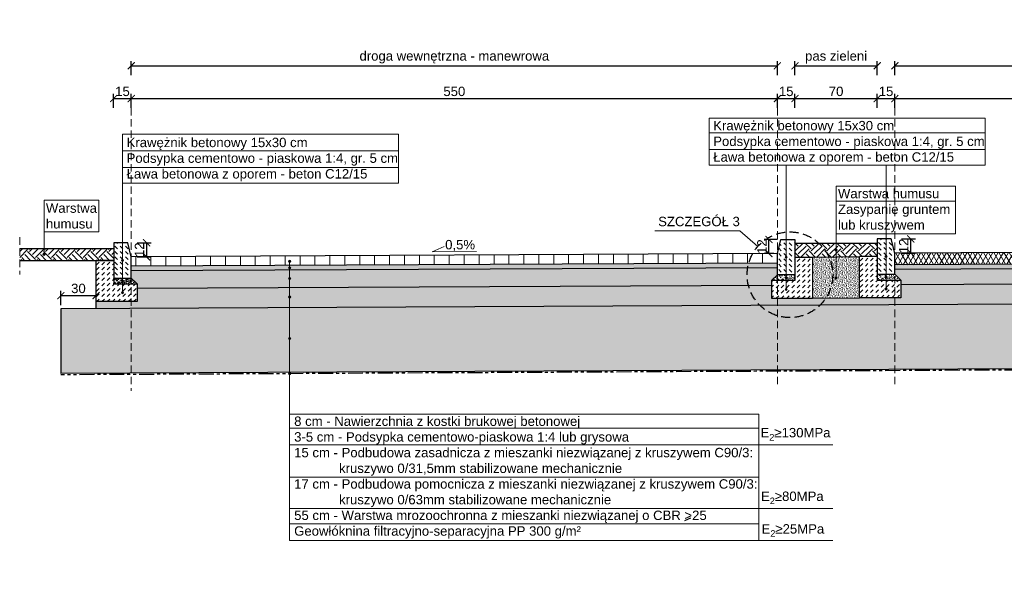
# Model space of a CAD drawing. Header units: millimetres. Extents: x 2246 to 7939, y 16487 to 37554.
# Tile 1 of 7: x 2246 to 3085, y 36388 to 36856. Entities that reach past the tile are written whole.
import ezdxf

# ---------------------------------------------------------------- set-up
doc = ezdxf.new("R2010")
doc.units = ezdxf.units.MM
doc.linetypes.add('DASHED', pattern=[19.05, 12.7, -6.35])
doc.linetypes.add('PHANTOM', pattern=[63.5, 31.75, -6.35, 6.35, -6.35, 6.35, -6.35])
for name, color, linetype, lineweight in [('__wymiary', 7, 'Continuous', 0), ('kreskowanie', 7, 'Continuous', 0), ('MGB_JT_TABELA', 7, 'Continuous', 30), ('opisy', 7, 'Continuous', 0), ('WARSTWY', 7, 'Continuous', 0)]:
    doc.layers.add(name, color=color, linetype=linetype, lineweight=lineweight)
doc.styles.get("Standard").update_dxf_attribs({"font": 'arial.ttf'})
doc.dimstyles.new('ISO-25', dxfattribs={"dimtxt": 8, "dimasz": 6, "dimexe": 4, "dimexo": 3, "dimgap": 2, "dimtad": 1, "dimtxsty": 'Standard', "dimblk": 'ARCHTICK', "dimcen": 5, "dimadec": 0, "dimazin": 0, "dimtfac": 1, "dimtmove": 0, "dimatfit": 3, "dimfxl": 8, "dimfxlon": 1, "dimarcsym": 0})
pattern_1 = [(37.5, (5888.6352, 26047.6487), (-0.08000156, 2.4470662), [0, -1.9304, 0, -2.159, 0, -2.06375]), (7.5, (5888.6352, 26047.6487), (2.2476164, 3.5841255), [0, -1.0414, 0, -1.7399, 0, -0.66675]), (-32.5, (5887.073, 26047.6487), (3.95496185, 0.00718592), [0, -0.635, 0, -2.286, 0, -2.9845]), (-42.5, (5887.073, 26047.6487), (3.8177823, 1.1146466), [0, -0.3175, 0, -1.4986, 0, -1.7145])]
pattern_2 = [(50, (5888.635, 26047.6487), (7.2873868, -0.6375634), [0.762, -8.382]), (355, (5888.635, 26047.649), (-1.409737, 7.642274), [0.6096, -6.7056234]), (100.451445, (5889.2425, 26047.5956), (5.87765, 7.00471), [0.6476004, -7.12361]), (46.1842, (5888.635, 26049.681), (10.8431616, -1.681693), [1.143, -12.573]), (96.63556, (5889.539, 26049.541), (9.496165, 9.897045), [0.971401, -10.685424]), (351.18415, (5888.635, 26049.681), (9.496165, 9.897045), [0.914399, -10.058389]), (21, (5889.651, 26049.1727), (6.0645757, -4.090608), [0.762, -8.382]), (326, (5889.651, 26049.173), (2.472081, 7.3675186), [0.6096, -6.7056]), (71.451445, (5890.1566, 26048.832), (8.5366568, 3.2769108), [0.6476004, -7.1235975]), (37.5, (5888.6352, 26047.6487), (0.1235441, 3.38220155), [0, -6.62432, 0, -6.8072, 0, -6.731]), (7.5, (5888.635, 26047.6487), (2.6727865, 4.007223), [0, -3.88112, 0, -6.47192, 0, -2.5654]), (-32.5, (5886.3695, 26047.6487), (5.4236238, -0.22914976), [0, -2.54, 0, -7.9248, 0, -10.5156]), (-42.5, (5885.3535, 26047.6487), (5.9251673, 1.0170596), [0, -3.302, 0, -5.26288, 0, -7.4676])]
pattern_3 = [(228.0127875, (5895.9504, 26057.8087), (-81.280000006, -91.439999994), [1.366886, -135.321935]), (184.969741, (5895.03598, 26056.7927), (121.919999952, 10.160000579), [2.345619, -232.216196]), (132.510447, (5892.6992, 26056.5895), (101.600000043, -111.75999996), [1.653926, -163.738891]), (267.273689, (5888.73678, 26054.0495), (10.160000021, 203.199999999), [2.136018, -211.46575]), (292.833654, (5888.63518, 26051.9159), (-50.800000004, 121.919999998), [2.094535, -207.359231]), (357.273689, (5889.44798, 26049.9855), (-203.199999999, 10.160000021), [2.136018, -211.46575]), (37.6942405, (5891.58158, 26049.8839), (-132.079999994, -101.600000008), [2.824775, -279.652461]), (72.2553284, (5893.81678, 26051.6111), (71.120000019, 223.519999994), [2.666878, -264.021026]), (121.4295656, (5894.62957, 26054.1511), (-81.280000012, 132.079999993), [2.143252, -212.182183]), (175.236358, (5893.512, 26055.9799), (111.76, -10.16000002), [2.446853, -119.895748]), (222.3974378, (5891.07358, 26056.1831), (-121.919999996, -111.760000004), [3.164312, -313.26709]), (138.814075, (5898.7952, 26053.9479), (-71.119999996, 60.960000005), [1.080018, -106.922263]), (171.4692344, (5897.9824, 26054.6591), (132.080000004, -20.319999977), [2.054728, -203.418556]), (225, (5895.9504, 26054.964), (-1e-15, -10.16), [1.436837, -12.931572]), (203.19859, (5895.2392, 26056.1831), (50.8, 20.32), [0.773765, -76.6024895]), (291.80141, (5894.528, 26055.8783), (-10.16, 30.48), [1.0942625, -53.619012]), (30.963757, (5894.9344, 26054.8623), (30.48, 20.32), [1.777279, -57.465193]), (161.56505, (5896.4584, 26055.7767), (20.32, -10.16), [1.285149, -30.8435925]), (16.3895403, (5888.6352, 26055.8783), (101.6, 30.48), [1.800352, -178.235307]), (70.346176, (5890.3624, 26056.3863), (-40.640000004, -111.76), [1.510396, -149.528863]), (293.19859, (5896.4584, 26057.8087), (-20.32, 50.8), [1.54752, -75.828734]), (343.6104597, (5897.068, 26056.3863), (-101.600000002, 30.479999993), [1.800352, -178.235307]), (339.443955, (5888.6352, 26049.5791), (-50.8, 20.32), [1.736141, -85.070937]), (294.7751406, (5890.2608, 26048.9695), (-50.80000006, 111.759999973), [1.4546885, -144.0143735]), (66.80141, (5896.56, 26047.6487), (20.32, 50.8), [1.54752, -75.828734]), (17.3540246, (5897.1696, 26049.0711), (-132.079999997, -40.64000001), [1.703131, -168.609504]), (69.443955, (5891.5816, 26047.6487), (-20.32, -50.8), [0.86807, -85.939008]), (101.309932, (5895.9504, 26047.6487), (-10.16, 40.64), [0.518058, -51.28798]), (165.963757, (5895.8488, 26048.1567), (30.48, -10.16), [2.094535, -39.796218]), (186.009006, (5893.8168, 26048.6647), (101.6, 10.160000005), [1.941068, -192.165459]), (303.690068, (5894.9344, 26053.948), (-10.16, 20.32), [1.4652955, -35.167105]), (353.1572266, (5895.74718, 26052.7287), (172.720000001, -20.319999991), [2.558227, -253.264036]), (60.945396, (5898.2872, 26052.4239), (-40.64, -71.12), [1.046033, -103.557569]), (90, (5898.795, 26053.338), (-10.16, 10.16), [0.6096, -9.5504]), (120.256437, (5893.6136, 26048.9695), (40.639999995, -71.120000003), [1.411468, -139.735763]), (48.0127875, (5892.9024, 26050.1887), (81.280000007, 91.439999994), [2.7337715, -133.955049]), (0, (5894.731, 26052.221), (10.16, 10.16), [2.6416, -7.5184]), (325.3048465, (5897.3728, 26052.2207), (101.60000004, -71.119999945), [1.606438, -159.037267]), (254.054604, (5898.6936, 26051.3063), (-10.16, -40.64), [1.479316, -72.4866]), (207.6459754, (5898.28718, 26049.8839), (-193.040000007, -101.599999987), [2.40858, -238.449858]), (175.4260787, (5896.15358, 26048.7663), (-132.08, 10.16), [2.548118, -252.263386])]
pattern_4 = [(45, (5888.635, 26047.6487), (-3.367596, 3.367596), []), (45, (5892.003, 26047.6487), (-3.367596, 3.367596), [0, -4.7625])]

# ---------------------------------------------------------------- blocks, each defined once
blk = doc.blocks.new('_ArchTick')
at = {"color": 0, "linetype": 'ByBlock', "const_width": 0.15}
blk.add_lwpolyline([(-0.5, -0.5), (0.5, 0.5)], dxfattribs=at)
blk = doc.blocks.new('*D1947')
at = {"layer": '__wymiary', "color": 0, "lineweight": -2}
for p, q in [((2281.37, 36613.34), (2281.37, 36625.34)), ((2281.37, 36621.34), (2311.37, 36621.34)), ((2311.37, 36613.34), (2311.37, 36625.34))]:
    blk.add_line(p, q, dxfattribs=at)
at = {"layer": 'Defpoints', "color": 0}
for p in [(2311.37, 36621.34), (2281.37, 36610.08), (2311.37, 36610.18)]:
    blk.add_point(p, dxfattribs=at)
at = {"layer": '__wymiary', "color": 0, "linetype": 'ByBlock', "lineweight": -2, "xscale": 6, "yscale": 6, "zscale": 6, "rotation": 180}
blk.add_blockref('_ArchTick', (2281.37, 36621.34), dxfattribs=at)
at = {"layer": '__wymiary', "color": 0, "linetype": 'ByBlock', "lineweight": -2, "xscale": 6, "yscale": 6, "zscale": 6}
blk.add_blockref('_ArchTick', (2311.37, 36621.34), dxfattribs=at)
at = {"layer": '__wymiary', "color": 0, "insert": (2296.37, 36627.43), "char_height": 8, "attachment_point": 5}
blk.add_mtext('30', dxfattribs=at)
blk = doc.blocks.new('*D1952')
at = {"layer": '__wymiary', "color": 0, "lineweight": -2}
for p, q in [((2326.37, 36780.9), (2326.37, 36792.9)), ((2326.37, 36788.9), (2341.37, 36788.9)), ((2341.37, 36780.9), (2341.37, 36792.9))]:
    blk.add_line(p, q, dxfattribs=at)
at = {"layer": 'Defpoints', "color": 0}
for p in [(2341.37, 36788.9), (2326.37, 36666.33), (2341.37, 36654.33)]:
    blk.add_point(p, dxfattribs=at)
at = {"layer": '__wymiary', "color": 0, "linetype": 'ByBlock', "lineweight": -2, "xscale": 6, "yscale": 6, "zscale": 6, "rotation": 180}
blk.add_blockref('_ArchTick', (2326.37, 36788.9), dxfattribs=at)
at = {"layer": '__wymiary', "color": 0, "linetype": 'ByBlock', "lineweight": -2, "xscale": 6, "yscale": 6, "zscale": 6}
blk.add_blockref('_ArchTick', (2341.37, 36788.9), dxfattribs=at)
at = {"layer": '__wymiary', "color": 0, "insert": (2333.87, 36794.98), "char_height": 8, "attachment_point": 5}
blk.add_mtext('15', dxfattribs=at)
blk = doc.blocks.new('*D1953')
at = {"layer": '__wymiary', "color": 0, "lineweight": -2}
for p, q in [((2341.37, 36780.9), (2341.37, 36792.9)), ((2341.37, 36788.9), (2891.37, 36788.9)), ((2891.37, 36780.9), (2891.37, 36792.9))]:
    blk.add_line(p, q, dxfattribs=at)
at = {"layer": 'Defpoints', "color": 0}
for p in [(2891.37, 36788.9), (2341.37, 36654.33), (2891.37, 36657.08)]:
    blk.add_point(p, dxfattribs=at)
at = {"layer": '__wymiary', "color": 0, "linetype": 'ByBlock', "lineweight": -2, "xscale": 6, "yscale": 6, "zscale": 6, "rotation": 180}
blk.add_blockref('_ArchTick', (2341.37, 36788.9), dxfattribs=at)
at = {"layer": '__wymiary', "color": 0, "linetype": 'ByBlock', "lineweight": -2, "xscale": 6, "yscale": 6, "zscale": 6}
blk.add_blockref('_ArchTick', (2891.37, 36788.9), dxfattribs=at)
at = {"layer": '__wymiary', "color": 0, "insert": (2616.37, 36794.98), "char_height": 8, "attachment_point": 5}
blk.add_mtext('550', dxfattribs=at)
blk = doc.blocks.new('*D1954')
at = {"layer": '__wymiary', "color": 0, "lineweight": -2}
for p, q in [((2891.37, 36780.9), (2891.37, 36792.9)), ((2891.37, 36788.9), (2906.37, 36788.9)), ((2906.37, 36780.9), (2906.37, 36792.9))]:
    blk.add_line(p, q, dxfattribs=at)
at = {"layer": 'Defpoints', "color": 0}
for p in [(2906.37, 36788.9), (2906.37, 36669.08), (2891.37, 36657.08)]:
    blk.add_point(p, dxfattribs=at)
at = {"layer": '__wymiary', "color": 0, "linetype": 'ByBlock', "lineweight": -2, "xscale": 6, "yscale": 6, "zscale": 6, "rotation": 180}
blk.add_blockref('_ArchTick', (2891.37, 36788.9), dxfattribs=at)
at = {"layer": '__wymiary', "color": 0, "linetype": 'ByBlock', "lineweight": -2, "xscale": 6, "yscale": 6, "zscale": 6}
blk.add_blockref('_ArchTick', (2906.37, 36788.9), dxfattribs=at)
at = {"layer": '__wymiary', "color": 0, "insert": (2898.87, 36794.98), "char_height": 8, "attachment_point": 5}
blk.add_mtext('15', dxfattribs=at)
blk = doc.blocks.new('*D1955')
at = {"layer": '__wymiary', "color": 0, "lineweight": -2}
for p, q in [((2906.37, 36780.9), (2906.37, 36792.9)), ((2906.37, 36788.9), (2976.37, 36788.9)), ((2976.37, 36780.9), (2976.37, 36792.9))]:
    blk.add_line(p, q, dxfattribs=at)
at = {"layer": 'Defpoints', "color": 0}
for p in [(2976.37, 36788.9), (2906.37, 36669.08), (2976.37, 36669.58)]:
    blk.add_point(p, dxfattribs=at)
at = {"layer": '__wymiary', "color": 0, "linetype": 'ByBlock', "lineweight": -2, "xscale": 6, "yscale": 6, "zscale": 6, "rotation": 180}
blk.add_blockref('_ArchTick', (2906.37, 36788.9), dxfattribs=at)
at = {"layer": '__wymiary', "color": 0, "linetype": 'ByBlock', "lineweight": -2, "xscale": 6, "yscale": 6, "zscale": 6}
blk.add_blockref('_ArchTick', (2976.37, 36788.9), dxfattribs=at)
at = {"layer": '__wymiary', "color": 0, "insert": (2941.37, 36794.98), "char_height": 8, "attachment_point": 5}
blk.add_mtext('70', dxfattribs=at)
blk = doc.blocks.new('*D1956')
at = {"layer": '__wymiary', "color": 0, "lineweight": -2}
for p, q in [((2976.37, 36780.9), (2976.37, 36792.9)), ((2976.37, 36788.9), (2991.37, 36788.9)), ((2991.37, 36780.9), (2991.37, 36792.9))]:
    blk.add_line(p, q, dxfattribs=at)
at = {"layer": 'Defpoints', "color": 0}
for p in [(2991.37, 36788.9), (2976.37, 36669.58), (2991.37, 36657.58)]:
    blk.add_point(p, dxfattribs=at)
at = {"layer": '__wymiary', "color": 0, "linetype": 'ByBlock', "lineweight": -2, "xscale": 6, "yscale": 6, "zscale": 6, "rotation": 180}
blk.add_blockref('_ArchTick', (2976.37, 36788.9), dxfattribs=at)
at = {"layer": '__wymiary', "color": 0, "linetype": 'ByBlock', "lineweight": -2, "xscale": 6, "yscale": 6, "zscale": 6}
blk.add_blockref('_ArchTick', (2991.37, 36788.9), dxfattribs=at)
at = {"layer": '__wymiary', "color": 0, "insert": (2983.87, 36794.98), "char_height": 8, "attachment_point": 5}
blk.add_mtext('15', dxfattribs=at)
blk = doc.blocks.new('*D1957')
at = {"layer": '__wymiary', "color": 0, "lineweight": -2}
for p, q in [((2991.37, 36780.9), (2991.37, 36792.9)), ((2991.37, 36788.9), (5241.37, 36788.9)), ((5241.37, 36780.9), (5241.37, 36792.9))]:
    blk.add_line(p, q, dxfattribs=at)
at = {"layer": 'Defpoints', "color": 0}
for p in [(5241.37, 36788.9), (5241.37, 36668.83), (2991.37, 36657.58)]:
    blk.add_point(p, dxfattribs=at)
at = {"layer": '__wymiary', "color": 0, "linetype": 'ByBlock', "lineweight": -2, "xscale": 6, "yscale": 6, "zscale": 6, "rotation": 180}
blk.add_blockref('_ArchTick', (2991.37, 36788.9), dxfattribs=at)
at = {"layer": '__wymiary', "color": 0, "linetype": 'ByBlock', "lineweight": -2, "xscale": 6, "yscale": 6, "zscale": 6}
blk.add_blockref('_ArchTick', (5241.37, 36788.9), dxfattribs=at)
at = {"layer": '__wymiary', "color": 0, "insert": (4116.37, 36794.98), "char_height": 8, "attachment_point": 5}
blk.add_mtext('2250', dxfattribs=at)
blk = doc.blocks.new('*D1962')
at = {"layer": '__wymiary', "color": 0, "lineweight": -2}
for p, q in [((2341.37, 36808.78), (2341.37, 36820.78)), ((2341.37, 36816.78), (2891.37, 36816.78)), ((2891.37, 36808.78), (2891.37, 36820.78))]:
    blk.add_line(p, q, dxfattribs=at)
at = {"layer": 'Defpoints', "color": 0}
for p in [(2891.37, 36816.78), (2341.37, 36654.33), (2891.37, 36657.08)]:
    blk.add_point(p, dxfattribs=at)
at = {"layer": '__wymiary', "color": 0, "linetype": 'ByBlock', "lineweight": -2, "xscale": 6, "yscale": 6, "zscale": 6, "rotation": 180}
blk.add_blockref('_ArchTick', (2341.37, 36816.78), dxfattribs=at)
at = {"layer": '__wymiary', "color": 0, "linetype": 'ByBlock', "lineweight": -2, "xscale": 6, "yscale": 6, "zscale": 6}
blk.add_blockref('_ArchTick', (2891.37, 36816.78), dxfattribs=at)
at = {"layer": '__wymiary', "color": 0, "insert": (2616.37, 36823.96), "char_height": 8, "attachment_point": 5}
blk.add_mtext('droga wewnętrzna - manewrowa', dxfattribs=at)
blk = doc.blocks.new('*D1963')
at = {"layer": '__wymiary', "color": 0, "lineweight": -2}
for p, q in [((2991.37, 36808.78), (2991.37, 36820.78)), ((2991.37, 36816.78), (5241.37, 36816.78)), ((5241.37, 36808.78), (5241.37, 36820.78))]:
    blk.add_line(p, q, dxfattribs=at)
at = {"layer": 'Defpoints', "color": 0}
for p in [(5241.37, 36816.78), (5241.37, 36668.83), (2991.37, 36657.58)]:
    blk.add_point(p, dxfattribs=at)
at = {"layer": '__wymiary', "color": 0, "linetype": 'ByBlock', "lineweight": -2, "xscale": 6, "yscale": 6, "zscale": 6, "rotation": 180}
blk.add_blockref('_ArchTick', (2991.37, 36816.78), dxfattribs=at)
at = {"layer": '__wymiary', "color": 0, "linetype": 'ByBlock', "lineweight": -2, "xscale": 6, "yscale": 6, "zscale": 6}
blk.add_blockref('_ArchTick', (5241.37, 36816.78), dxfattribs=at)
at = {"layer": '__wymiary', "color": 0, "insert": (4116.37, 36823.98), "char_height": 8, "attachment_point": 5}
blk.add_mtext('miejsca postojowe dla samochodów osobowych', dxfattribs=at)
blk = doc.blocks.new('*D1966')
at = {"layer": '__wymiary', "color": 0, "lineweight": -2}
for p, q in [((2906.37, 36808.78), (2906.37, 36820.78)), ((2906.37, 36816.78), (2976.37, 36816.78)), ((2976.37, 36808.78), (2976.37, 36820.78))]:
    blk.add_line(p, q, dxfattribs=at)
at = {"layer": 'Defpoints', "color": 0}
for p in [(2976.37, 36816.78), (2906.37, 36669.08), (2976.37, 36669.58)]:
    blk.add_point(p, dxfattribs=at)
at = {"layer": '__wymiary', "color": 0, "linetype": 'ByBlock', "lineweight": -2, "xscale": 6, "yscale": 6, "zscale": 6, "rotation": 180}
blk.add_blockref('_ArchTick', (2906.37, 36816.78), dxfattribs=at)
at = {"layer": '__wymiary', "color": 0, "linetype": 'ByBlock', "lineweight": -2, "xscale": 6, "yscale": 6, "zscale": 6}
blk.add_blockref('_ArchTick', (2976.37, 36816.78), dxfattribs=at)
at = {"layer": '__wymiary', "color": 0, "insert": (2941.37, 36823.9), "char_height": 8, "attachment_point": 5}
blk.add_mtext('pas zieleni', dxfattribs=at)
blk = doc.blocks.new('*D1974')
at = {"layer": '__wymiary', "color": 0, "lineweight": -2}
for p, q in [((2996.94, 36669.58), (3008.94, 36669.58)), ((3004.94, 36657.58), (3004.94, 36669.58)), ((2996.94, 36657.58), (3008.94, 36657.58))]:
    blk.add_line(p, q, dxfattribs=at)
at = {"layer": 'Defpoints', "color": 0}
for p in [(2988.37, 36669.58), (3004.94, 36669.58), (2991.37, 36657.58)]:
    blk.add_point(p, dxfattribs=at)
at = {"layer": '__wymiary', "color": 0, "linetype": 'ByBlock', "lineweight": -2, "xscale": 6, "yscale": 6, "zscale": 6}
for p, rotation in [((3004.94, 36669.58), 90), ((3004.94, 36657.58), 270)]:
    blk.add_blockref('_ArchTick', p, dxfattribs=dict(at, rotation=rotation))
at = {"layer": '__wymiary', "color": 0, "insert": (2998.92, 36663.58), "char_height": 8, "attachment_point": 5, "rotation": 90}
blk.add_mtext('12', dxfattribs=at)
blk = doc.blocks.new('*D1975')
at = {"layer": '__wymiary', "color": 0, "lineweight": -2}
for p, q in [((2891.37, 36669.08), (2880.22, 36669.08)), ((2884.22, 36657.08), (2884.22, 36669.08)), ((2888.37, 36657.08), (2880.22, 36657.08))]:
    blk.add_line(p, q, dxfattribs=at)
at = {"layer": 'Defpoints', "color": 0}
for p in [(2884.22, 36669.08), (2894.37, 36669.08), (2891.37, 36657.08)]:
    blk.add_point(p, dxfattribs=at)
at = {"layer": '__wymiary', "color": 0, "linetype": 'ByBlock', "lineweight": -2, "xscale": 6, "yscale": 6, "zscale": 6}
for p, rotation in [((2884.22, 36669.08), 90), ((2884.22, 36657.08), 270)]:
    blk.add_blockref('_ArchTick', p, dxfattribs=dict(at, rotation=rotation))
at = {"layer": '__wymiary', "color": 0, "insert": (2878.2, 36663.08), "char_height": 8, "attachment_point": 5, "rotation": 90}
blk.add_mtext('12', dxfattribs=at)
blk = doc.blocks.new('*D1976')
at = {"layer": '__wymiary', "color": 0, "lineweight": -2}
for p, q in [((2346.37, 36666.33), (2358.37, 36666.33)), ((2354.37, 36666.33), (2354.37, 36654.33)), ((2346.37, 36654.33), (2358.37, 36654.33))]:
    blk.add_line(p, q, dxfattribs=at)
at = {"layer": 'Defpoints', "color": 0}
for p in [(2338.37, 36666.33), (2341.37, 36654.33), (2354.37, 36654.33)]:
    blk.add_point(p, dxfattribs=at)
at = {"layer": '__wymiary', "color": 0, "linetype": 'ByBlock', "lineweight": -2, "xscale": 6, "yscale": 6, "zscale": 6}
for p, rotation in [((2354.37, 36666.33), 90), ((2354.37, 36654.33), 270)]:
    blk.add_blockref('_ArchTick', p, dxfattribs=dict(at, rotation=rotation))
at = {"layer": '__wymiary', "color": 0, "insert": (2348.35, 36660.33), "char_height": 8, "attachment_point": 5, "rotation": 90}
blk.add_mtext('12', dxfattribs=at)

msp = doc.modelspace()

# ---------------------------------------------------------------- hatches: boundary and pattern name
at = {"layer": '__wymiary'}
h = msp.add_hatch(dxfattribs=at)
h.set_pattern_fill('SACNCR', color=256, scale=2, style=0)
h.set_pattern_definition(pattern_4)
h.paths.add_polyline_path([(2311.372, 36610.181), (2281.372, 36610.031), (2281.372, 36555.031), (2341.372, 36555.331), (2341.372, 36610.331)])
h.paths.add_polyline_path([(2341.372, 36610.331), (2341.372, 36555.331), (2891.372, 36558.081), (2891.372, 36613.081)])
h.paths.add_polyline_path([(2891.372, 36558.081), (2991.372, 36558.581), (2991.372, 36613.581), (2891.372, 36613.081)])
at = {"layer": 'kreskowanie'}
h = msp.add_hatch(dxfattribs=at)
h.set_pattern_fill('DASH', color=256, angle=45, style=0)
h.set_pattern_definition([(135, (-9178.4683, 33558.46), (-4.4901281, 4e-16), [3.175, -3.175])])
h.paths.add_polyline_path([(2341.372, 36654.331), (2338.372, 36666.331), (2326.372, 36666.331), (2326.372, 36636.331), (2341.372, 36636.331)])
h = msp.add_hatch(dxfattribs=at)
h.set_pattern_fill('DASH', color=256, angle=135, style=0)
h.set_pattern_definition([(135, (-8613.4683, 33561.21), (-4.4901281, 4e-16), [3.175, -3.175])])
h.paths.add_polyline_path([(2891.372, 36657.081), (2894.372, 36669.081), (2906.372, 36669.081), (2906.372, 36639.081), (2891.372, 36639.081)])
h = msp.add_hatch(dxfattribs=at)
h.set_pattern_fill('EARTH', color=256, scale=1.5, angle=135, style=0)
h.set_pattern_definition([(135, (5888.635, 26293.864), (-13.470384, 1e-15), [9.525, -9.525]), (135, (5886.1095, 26291.338), (-13.470384, 1e-15), [9.525, -9.525]), (135, (5883.584, 26288.813), (-13.470384, 1e-15), [9.525, -9.525]), (225, (5881.9, 26288.813), (-3e-15, -13.470384), [9.525, -9.525]), (225, (5879.374, 26291.338), (-3e-15, -13.470384), [9.525, -9.525]), (225, (5876.849, 26293.864), (-3e-15, -13.470384), [9.525, -9.525])])
h.paths.add_polyline_path([(2921.372, 36654.081), (2961.372, 36654.581), (2976.372, 36654.581), (2976.372, 36666.081), (2906.372, 36666.081), (2906.372, 36654.081)])
h = msp.add_hatch(dxfattribs=at)
h.set_pattern_fill('DASH', color=256, angle=45, style=0)
h.set_pattern_definition([(135, (-8528.4683, 33561.71), (-4.4901281, 4e-16), [3.175, -3.175])])
h.paths.add_polyline_path([(2991.372, 36657.581), (2988.372, 36669.581), (2976.372, 36669.581), (2976.372, 36639.581), (2991.372, 36639.581)])
h = msp.add_hatch(dxfattribs=at)
h.set_pattern_fill('DIAMONDS', color=256, scale=1.2, style=0)
h.set_pattern_definition([(60, (5888.635, 26047.6487), (-3.2995568, 1.905), []), (120, (5888.635, 26047.6487), (-3.2995568, -1.905), [])])
h.paths.add_polyline_path([(2991.372, 36657.581), (2991.372, 36647.581), (5241.372, 36658.831), (5241.372, 36668.831)])
h = msp.add_hatch(dxfattribs=at)
h.set_pattern_fill('EARTH', color=256, scale=1.5, angle=135, style=0)
h.set_pattern_definition([(135, (5842.994, 26131.672), (-13.470384, 1e-15), [9.525, -9.525]), (135, (5840.469, 26129.146), (-13.470384, 1e-15), [9.525, -9.525]), (135, (5837.943, 26126.62), (-13.470384, 1e-15), [9.525, -9.525]), (225, (5836.259, 26126.62), (-3e-15, -13.470384), [9.525, -9.525]), (225, (5833.7335, 26129.146), (-3e-15, -13.470384), [9.525, -9.525]), (225, (5831.208, 26131.672), (-3e-15, -13.470384), [9.525, -9.525])])
h.paths.add_polyline_path([(2246.372, 36651.331), (2311.372, 36651.331), (2326.372, 36651.331), (2326.372, 36661.331), (2246.372, 36661.331)])
h = msp.add_hatch(dxfattribs=at)
h.set_pattern_fill('LINE', color=256, scale=4, angle=90, style=0)
h.set_pattern_definition([(90, (5888.635, 26047.649), (-12.7, 8e-16), [])])
h.paths.add_polyline_path([(2341.372, 36654.331), (2341.372, 36646.331), (2891.372, 36649.081), (2891.372, 36657.081)])
h = msp.add_hatch(dxfattribs=at)
h.set_pattern_fill('DASH', color=256, angle=45, style=0)
h.set_pattern_definition([(45, (-8613.4683, 33561.21), (4e-16, 4.4901281), [3.175, -3.175])])
h.paths.add_polyline_path([(2886.372, 36634.081), (2906.372, 36634.081), (2906.372, 36639.081), (2906.372, 36654.081), (2921.372, 36654.081), (2921.372, 36619.081), (2886.372, 36619.081)])
h = msp.add_hatch(dxfattribs=at)
h.set_pattern_fill('STIPPLE', color=256, scale=0.2, angle=135, style=0)
h.set_pattern_definition([(135, (5888.4196, 26047.7205), (-3.5921024, -3.5921024), [0, -5.08]), (135, (5887.1983, 26048.798), (-3.5921024, -3.5921024), [0, -5.08]), (135, (5887.0546, 26047.3613), (-3.5921024, -3.5921024), [0, -5.08]), (135, (5885.6897, 26047.577), (-3.5921024, -3.5921024), [0, -5.08]), (135, (5886.408, 26046.4274), (-3.5921024, -3.5921024), [0, -5.08]), (135, (5885.2586, 26045.8526), (-3.5921024, -3.5921024), [0, -5.08]), (135, (5885.115, 26044.703), (-3.5921024, -3.5921024), [0, -5.08]), (135, (5884.0373, 26045.9245), (-3.5921024, -3.5921024), [0, -5.08]), (135, (5883.0315, 26046.643), (-3.5921024, -3.5921024), [0, -5.08]), (135, (5883.4625, 26047.936), (-3.5921024, -3.5921024), [0, -5.08]), (135, (5882.816, 26048.7263), (-3.5921024, -3.5921024), [0, -5.08]), (135, (5884.109, 26050.0195), (-3.5921024, -3.5921024), [0, -5.08]), (135, (5885.187, 26049.804), (-3.5921024, -3.5921024), [0, -5.08]), (135, (5885.977, 26048.5826), (-3.5921024, -3.5921024), [0, -5.08]), (135, (5884.684, 26048.5826), (-3.5921024, -3.5921024), [0, -5.08]), (135, (5884.684, 26047.2895), (-3.5921024, -3.5921024), [0, -5.08]), (135, (5885.187, 26050.8097), (-3.5921024, -3.5921024), [0, -5.08])])
h.paths.add_polyline_path([(2921.372, 36619.081), (2961.372, 36619.581), (2961.372, 36654.581), (2921.372, 36654.081)])
h = msp.add_hatch(dxfattribs=at)
h.set_pattern_fill('DASH', color=256, angle=135, style=0)
h.set_pattern_definition([(45, (-8528.4683, 33561.71), (4e-16, 4.4901281), [3.175, -3.175])])
h.paths.add_polyline_path([(2996.372, 36634.581), (2976.372, 36634.581), (2976.372, 36639.581), (2976.372, 36654.581), (2961.372, 36654.581), (2961.372, 36619.581), (2996.372, 36619.581)])
h = msp.add_hatch(dxfattribs=at)
h.set_pattern_fill('AR-SAND', color=256, scale=0.05, style=0)
h.set_pattern_definition(pattern_1)
h.paths.add_polyline_path([(5241.372, 36654.831), (5241.372, 36658.831), (2991.372, 36647.581), (2991.372, 36643.581)])
h = msp.add_hatch(dxfattribs=at)
h.set_pattern_fill('AR-CONC', color=256, scale=0.04, style=0)
h.set_pattern_definition(pattern_2)
h.paths.add_polyline_path([(5236.372, 36645.831), (5241.372, 36650.831), (5241.372, 36654.831), (2991.372, 36643.581), (2991.372, 36639.581), (2996.372, 36634.581), (2996.372, 36630.606), (5236.372, 36641.806)])
h = msp.add_hatch(dxfattribs=at)
h.set_pattern_fill('DASH', color=256, angle=135, style=0)
h.set_pattern_definition([(45, (-9178.4683, 33558.46), (4e-16, 4.4901281), [3.175, -3.175])])
h.paths.add_polyline_path([(2346.372, 36631.331), (2326.372, 36631.331), (2326.372, 36636.331), (2326.372, 36651.331), (2311.372, 36651.331), (2311.372, 36616.331), (2346.372, 36616.331)])
h = msp.add_hatch(dxfattribs=at)
h.set_pattern_fill('AR-SAND', color=256, scale=0.05, style=0)
h.set_pattern_definition(pattern_1)
h.paths.add_polyline_path([(2891.372, 36645.081), (2891.372, 36649.081), (2341.372, 36646.331), (2341.372, 36642.331)])
h = msp.add_hatch(dxfattribs=at)
h.set_pattern_fill('AR-CONC', color=256, scale=0.04, style=0)
h.set_pattern_definition(pattern_2)
h.paths.add_polyline_path([(2886.372, 36634.081), (2891.372, 36639.081), (2891.372, 36645.081), (2341.372, 36642.331), (2341.372, 36636.331), (2346.372, 36631.331), (2346.372, 36627.356), (2886.372, 36630.056)])
h = msp.add_hatch(dxfattribs=at)
h.set_pattern_fill('AR-SAND', color=256, scale=0.05, style=0)
h.set_pattern_definition([(37.5, (-8613.4683, 33561.21), (-0.08000156, 2.4470662), [0, -1.9304, 0, -2.159, 0, -2.06375]), (7.5, (-8613.4683, 33561.21), (2.2476164, 3.5841255), [0, -1.0414, 0, -1.7399, 0, -0.66675]), (327.5, (-8615.0304, 33561.21), (3.95496185, 0.00718592), [0, -0.635, 0, -2.286, 0, -2.9845]), (317.5, (-8615.0304, 33561.21), (3.8177823, 1.1146466), [0, -0.3175, 0, -1.4986, 0, -1.7145])])
h.paths.add_polyline_path([(2906.372, 36634.081), (2906.372, 36639.081), (2891.372, 36639.081), (2886.372, 36634.081)])
h = msp.add_hatch(dxfattribs=at)
h.set_pattern_fill('AR-SAND', color=256, scale=0.05, angle=180, style=0)
h.set_pattern_definition([(37.5, (-8528.4683, 33561.71), (-0.08000156, 2.4470662), [0, -1.9304, 0, -2.159, 0, -2.06375]), (7.5, (-8528.4683, 33561.71), (2.2476164, 3.5841255), [0, -1.0414, 0, -1.7399, 0, -0.66675]), (327.5, (-8530.0304, 33561.71), (3.95496185, 0.00718592), [0, -0.635, 0, -2.286, 0, -2.9845]), (317.5, (-8530.0304, 33561.71), (3.8177823, 1.1146466), [0, -0.3175, 0, -1.4986, 0, -1.7145])])
h.paths.add_polyline_path([(2976.372, 36634.581), (2976.372, 36639.581), (2991.372, 36639.581), (2996.372, 36634.581)])
h = msp.add_hatch(dxfattribs=at)
h.set_pattern_fill('GRAVEL', color=256, scale=0.4, style=0)
h.set_pattern_definition(pattern_3)
h.paths.add_polyline_path([(5241.372, 36624.831), (5241.372, 36630.831), (5236.372, 36630.831), (5236.372, 36641.806), (2996.372, 36630.606), (2996.372, 36619.581), (2991.372, 36619.581), (2991.372, 36613.581)])
h = msp.add_hatch(dxfattribs=at)
h.set_pattern_fill('GRAVEL', color=256, scale=0.4, style=0)
h.set_pattern_definition(pattern_3)
h.paths.add_polyline_path([(2311.372, 36616.331), (2311.372, 36610.181), (2341.372, 36610.331), (2341.372, 36616.331)])
h.paths.add_polyline_path([(2891.372, 36613.081), (2891.372, 36619.081), (2886.372, 36619.081), (2886.372, 36630.056), (2346.372, 36627.356), (2346.372, 36616.331), (2341.372, 36616.331), (2341.372, 36610.331)])
h.paths.add_polyline_path([(2991.372, 36619.581), (2961.372, 36619.581), (2921.372, 36619.081), (2891.372, 36619.081), (2891.372, 36613.081), (2991.372, 36613.581)])
h = msp.add_hatch(dxfattribs=at)
h.set_pattern_fill('AR-SAND', color=256, scale=0.05, angle=180, style=0)
h.set_pattern_definition([(37.5, (-9178.4683, 33558.46), (-0.08000156, 2.4470662), [0, -1.9304, 0, -2.159, 0, -2.06375]), (7.5, (-9178.4683, 33558.46), (2.2476164, 3.5841255), [0, -1.0414, 0, -1.7399, 0, -0.66675]), (327.5, (-9180.0304, 33558.46), (3.95496185, 0.00718592), [0, -0.635, 0, -2.286, 0, -2.9845]), (317.5, (-9180.0304, 33558.46), (3.8177823, 1.1146466), [0, -0.3175, 0, -1.4986, 0, -1.7145])])
h.paths.add_polyline_path([(2326.372, 36631.331), (2326.372, 36636.331), (2341.372, 36636.331), (2346.372, 36631.331)])
h = msp.add_hatch(dxfattribs=at)
h.set_pattern_fill('SACNCR', color=256, scale=2, style=0)
h.set_pattern_definition(pattern_4)
h.paths.add_polyline_path([(5241.372, 36569.831), (5241.372, 36624.831), (2991.372, 36613.581), (2991.372, 36558.581)])
at = {"layer": 'opisy'}
for points in [[(2268.047, 36656.412, 1), (2266.175, 36656.412, 1)], [(2899.808, 36654.081, 1), (2897.937, 36654.081, 1)], [(2942.308, 36660.063, 1), (2940.437, 36660.063, 1)], [(2982.937, 36654.581, -1), (2984.808, 36654.581, -1)], [(2332.937, 36651.331, -1), (2334.808, 36651.331, -1)], [(2477.13, 36650.464, 1), (2475.259, 36650.464, 1)], [(2477.13, 36644.951, 1), (2475.259, 36644.951, 1)], [(2899.808, 36636.581, 1), (2897.937, 36636.581, 1)], [(2942.308, 36636.384, 1), (2940.437, 36636.384, 1)], [(2982.937, 36637.081, -1), (2984.808, 36637.081, -1)], [(2332.937, 36633.831, -1), (2334.808, 36633.831, -1)], [(2477.13, 36635.926, 1), (2475.259, 36635.926, 1)], [(2332.937, 36623.831, -1), (2334.808, 36623.831, -1)], [(2477.13, 36620.167, 1), (2475.259, 36620.167, 1)], [(2899.808, 36626.581, 1), (2897.937, 36626.581, 1)], [(2982.937, 36627.081, -1), (2984.808, 36627.081, -1)], [(2477.13, 36584.945, 1), (2475.259, 36584.945, 1)], [(2477.13, 36555.005, 1), (2475.259, 36555.005, 1)]]:
    msp.add_hatch(color=256, dxfattribs=at).paths.add_polyline_path(points)

# ---------------------------------------------------------------- linework, layer by layer
at = {"layer": 'kreskowanie'}
msp.add_lwpolyline([(2787.013, 36676.39), (2859.408, 36676.39), (2874.637, 36663.065)], dxfattribs=at)
at = {"layer": 'MGB_JT_TABELA'}
msp.add_line((2812.462, 36430.091), (2817.773, 36432.356), dxfattribs=at)
at = {"layer": 'opisy', "color": 0, "linetype": 'DASHED', "ltscale": 0.5}
for p, q in [((2341.372, 36780.898), (2341.372, 36540.331)), ((2891.372, 36780.898), (2891.372, 36543.081)), ((2991.372, 36780.898), (2991.372, 36543.581)), ((2246.372, 36670.993), (2246.372, 36639.32))]:
    msp.add_line(p, q, dxfattribs=at)
at = {"layer": 'opisy'}
for p, q in [((3068.207, 36772.231), (2833.26, 36772.231)), ((2833.26, 36772.231), (2833.26, 36732.178)), ((3068.207, 36772.231), (3068.207, 36732.178)), ((2333.872, 36623.831), (2333.872, 36758.77)), ((2568.819, 36758.77), (2333.872, 36758.77)), ((2568.819, 36758.77), (2568.819, 36716.96)), ((3068.207, 36759.707), (2833.26, 36759.707)), ((2568.819, 36744.488), (2333.872, 36744.488)), ((3068.207, 36745.598), (2833.26, 36745.598)), ((2568.819, 36730.38), (2333.872, 36730.38)), ((3068.207, 36732.178), (2833.26, 36732.178)), ((2898.872, 36626.581), (2898.872, 36732.178)), ((2983.872, 36627.081), (2983.872, 36732.178)), ((2568.819, 36716.96), (2333.872, 36716.96)), ((2941.372, 36701.662), (3042.91, 36701.662)), ((2267.111, 36675.646), (2267.111, 36656.412)), ((2941.372, 36673.914), (2941.372, 36636.384)), ((2476.195, 36650.464), (2476.195, 36413.147)), ((2476.195, 36520.585), (2875.645, 36520.585)), ((2875.645, 36520.585), (2875.645, 36413.147)), ((2476.195, 36508.572), (2875.645, 36508.572)), ((2476.195, 36494.514), (2938.645, 36494.514)), ((2476.195, 36466.902), (2875.645, 36466.902)), ((2476.195, 36440.327), (2938.645, 36440.327)), ((2476.195, 36427.381), (2875.645, 36427.381)), ((2476.195, 36413.147), (2938.645, 36413.147))]:
    msp.add_line(p, q, dxfattribs=at)
at = {"layer": 'opisy', "lineweight": 0}
for q in [(2607.852, 36663.231), (2635.263, 36659.015)]:
    msp.add_line((2597.482, 36658.656), q, dxfattribs=at)
at = {"layer": 'opisy'}
for points in [[(2941.372, 36714.327), (3042.91, 36714.327), (3042.91, 36673.914), (2941.372, 36673.914)], [(2267.111, 36702.423), (2313.86, 36702.423), (2313.86, 36675.646), (2267.111, 36675.646)]]:
    msp.add_lwpolyline(points, close=True, dxfattribs=at)
at = {"layer": 'opisy', "linetype": 'DASHED', "lineweight": 30, "ltscale": 0.6}
msp.add_circle((2902.05, 36639.081), 36.424, dxfattribs=at)
at = {"layer": 'opisy'}
for centre in [(2267.111, 36656.412), (2898.872, 36654.081), (2941.372, 36660.063), (2983.872, 36654.581), (2333.872, 36651.331), (2476.195, 36650.464), (2476.195, 36644.951), (2898.872, 36636.581), (2941.372, 36636.384), (2983.872, 36637.081), (2333.872, 36633.831), (2476.195, 36635.926), (2333.872, 36623.831), (2476.195, 36620.167), (2898.872, 36626.581), (2983.872, 36627.081), (2476.195, 36584.945), (2476.195, 36555.005)]:
    msp.add_circle(centre, 0.936, dxfattribs=at)
at = {"layer": 'WARSTWY', "lineweight": 30}
for p, q in [((2906.372, 36666.081), (2976.372, 36666.081)), ((5241.372, 36668.831), (2991.372, 36657.581)), ((2246.372, 36661.331), (2326.372, 36661.331)), ((2891.372, 36657.081), (2341.372, 36654.331)), ((2906.372, 36654.081), (2921.372, 36654.081)), ((2921.372, 36654.081), (2961.372, 36654.581)), ((2921.372, 36654.081), (2921.372, 36619.081)), ((2976.372, 36654.581), (2961.372, 36654.581)), ((2961.372, 36619.581), (2961.372, 36654.581)), ((5241.372, 36658.831), (2991.372, 36647.581)), ((5241.372, 36654.831), (2991.372, 36643.581)), ((2246.372, 36651.331), (2326.372, 36651.331)), ((2326.372, 36651.331), (2311.372, 36651.331)), ((2311.372, 36610.181), (2311.372, 36651.331)), ((2891.372, 36649.081), (2341.372, 36646.331)), ((2891.372, 36645.081), (2341.372, 36642.331)), ((5236.372, 36641.806), (2996.372, 36630.606)), ((2346.372, 36631.331), (2346.372, 36616.331)), ((2886.372, 36630.056), (2346.372, 36627.356)), ((2886.372, 36634.081), (2886.372, 36619.081)), ((2996.372, 36634.581), (2996.372, 36619.581)), ((5891.372, 36628.081), (2281.372, 36610.031)), ((2346.372, 36616.331), (2311.372, 36616.331)), ((2886.372, 36619.081), (2921.372, 36619.081)), ((2921.372, 36619.081), (2961.372, 36619.581)), ((2996.372, 36619.581), (2961.372, 36619.581)), ((2281.372, 36610.031), (2281.372, 36555.031)), ((5891.372, 36573.081), (2281.372, 36555.031))]:
    msp.add_line(p, q, dxfattribs=at)
at = {"layer": 'WARSTWY', "linetype": 'PHANTOM', "lineweight": 30, "ltscale": 0.4}
msp.add_line((5891.372, 36572.081), (2281.372, 36554.031), dxfattribs=at)
at = {"layer": 'WARSTWY', "lineweight": 30}
for points in [[(2326.372, 36636.331), (2341.372, 36636.331), (2341.372, 36654.331), (2338.372, 36666.331), (2326.372, 36666.331)], [(2906.372, 36639.081), (2891.372, 36639.081), (2891.372, 36657.081), (2894.372, 36669.081), (2906.372, 36669.081)], [(2976.372, 36639.581), (2991.372, 36639.581), (2991.372, 36657.581), (2988.372, 36669.581), (2976.372, 36669.581)]]:
    msp.add_lwpolyline(points, close=True, dxfattribs=at)
for points in [[(2906.372, 36639.081), (2906.372, 36634.081), (2886.372, 36634.081), (2891.372, 36639.081)], [(2976.372, 36639.581), (2976.372, 36634.581), (2996.372, 36634.581), (2991.372, 36639.581)], [(2326.372, 36636.331), (2326.372, 36631.331), (2346.372, 36631.331), (2341.372, 36636.331)]]:
    msp.add_lwpolyline(points, dxfattribs=at)

# ---------------------------------------------------------------- texts
at = {"layer": 'opisy', "char_height": 8}
for s, insert, width, attachment_point in [('\\pxql;Krawężnik betonowy 15x30 cm\\PPodsypka cementowo - piaskowa 1:4, gr. 5 cm\\PŁawa betonowa z oporem - beton C12/15', (3067.216, 36769.897), 230.43744, 3), ('\\pxql;Krawężnik betonowy 15x30 cm\\PPodsypka cementowo - piaskowa 1:4, gr. 5 cm\\PŁawa betonowa z oporem - beton C12/15', (2567.828, 36755.603), 230.43744, 3), ('Warstwa humusu\\PZasypanie gruntem lub kruszywem', (2942.95, 36712.157), 95.79826, 1), ('Warstwa\\Phumusu', (2268.689, 36699.786), 45.49891, 1), ('SZCZEGÓŁ 3', (2789.891, 36688.387), 71.59106, 1), ('8 cm - Nawierzchnia z kostki brukowej betonowej\\P3-5 cm - Podsypka cementowo-piaskowa 1:4 lub grysowa\\P15 cm - Podbudowa zasadnicza z mieszanki niezwiązanej z kruszywem C90/3:\\P^I  kruszywo 0/31,5mm stabilizowane mechanicznie\\P17 cm - Podbudowa pomocnicza z mieszanki niezwiązanej z kruszywem C90/3:\\P^I  kruszywo 0/63mm stabilizowane mechanicznie\\P{\\A1;55 cm - Warstwa mrozoochronna z mieszanki niezwiązanej o CBR >25\\PGeowłóknina filtracyjno-separacyjna PP 300 g/m²}', (2480.028, 36518.58), 394.43383, 1), ('\\A1;\\pxql;E{\\H0.7x;\\S^ 2;}≥130MPa', (2877.05, 36508.848), 59.33042, 1), ('\\A1;\\pxql;E{\\H0.7x;\\S^ 2;}≥80MPa', (2877.425, 36454.779), 59.33042, 1), ('\\A1;\\pxql;E{\\H0.7x;\\S^ 2;}≥25MPa', (2877.893, 36427.029), 59.33042, 1)]:
    msp.add_mtext(s, dxfattribs=dict(at, insert=insert, width=width, attachment_point=attachment_point))
at = {"layer": 'opisy', "lineweight": 0, "insert": (2634.024, 36668.689), "char_height": 8, "width": 26.41272, "attachment_point": 3}
msp.add_mtext('0,5%', dxfattribs=at)

# ---------------------------------------------------------------- dimensions: what is measured, and where the dimension line sits
at = {"layer": '__wymiary'}
for base, p1, p2, text, picture, middle in [((5241.372, 36816.785), (2991.372, 36657.581), (5241.372, 36668.831), 'miejsca postojowe dla samochodów osobowych', '*D1963', (4116.372, 36823.982)), ((2891.372, 36816.785), (2341.372, 36654.331), (2891.372, 36657.081), 'droga wewnętrzna - manewrowa', '*D1962', (2616.372, 36823.961)), ((2976.372, 36816.785), (2906.372, 36669.081), (2976.372, 36669.581), 'pas zieleni', '*D1966', (2941.372, 36823.895))]:
    dim = msp.add_linear_dim(base=base, p1=p1, p2=p2, text=text, dimstyle='ISO-25', override={"dimtxsty": 'Standard'}, dxfattribs=at)
    dim.commit()
    dim.dimension.update_dxf_attribs({"geometry": picture, "text_midpoint": middle})
for base, p1, p2, picture, middle in [((2341.372, 36788.898), (2326.372, 36666.331), (2341.372, 36654.331), '*D1952', (2333.872, 36794.983)), ((2891.372, 36788.898), (2341.372, 36654.331), (2891.372, 36657.081), '*D1953', (2616.372, 36794.983)), ((2906.372, 36788.898), (2891.372, 36657.081), (2906.372, 36669.081), '*D1954', (2898.872, 36794.983)), ((2976.372, 36788.898), (2906.372, 36669.081), (2976.372, 36669.581), '*D1955', (2941.372, 36794.983)), ((2991.372, 36788.898), (2976.372, 36669.581), (2991.372, 36657.581), '*D1956', (2983.872, 36794.983)), ((5241.372, 36788.898), (2991.372, 36657.581), (5241.372, 36668.831), '*D1957', (4116.372, 36794.983)), ((2311.372, 36621.343), (2281.372, 36610.081), (2311.372, 36610.181), '*D1947', (2296.372, 36627.43))]:
    dim = msp.add_linear_dim(base=base, p1=p1, p2=p2, dimstyle='ISO-25', dxfattribs=at)
    dim.commit()
    dim.dimension.update_dxf_attribs({"geometry": picture, "text_midpoint": middle})
for base, p1, p2, picture, middle in [((2884.216, 36669.081), (2891.372, 36657.081), (2894.372, 36669.081), '*D1975', (2884.216, 36663.081)), ((3004.936, 36669.581), (2991.372, 36657.581), (2988.372, 36669.581), '*D1974', (3004.936, 36663.581)), ((2354.37, 36654.331), (2338.372, 36666.331), (2341.372, 36654.331), '*D1976', (2354.37, 36660.331))]:
    dim = msp.add_linear_dim(base=base, p1=p1, p2=p2, angle=90, dimstyle='ISO-25', dxfattribs=at)
    dim.commit()
    dim.dimension.update_dxf_attribs({"geometry": picture, "text_midpoint": middle, "dimtype": 160})

doc.saveas('drawing.dxf')
